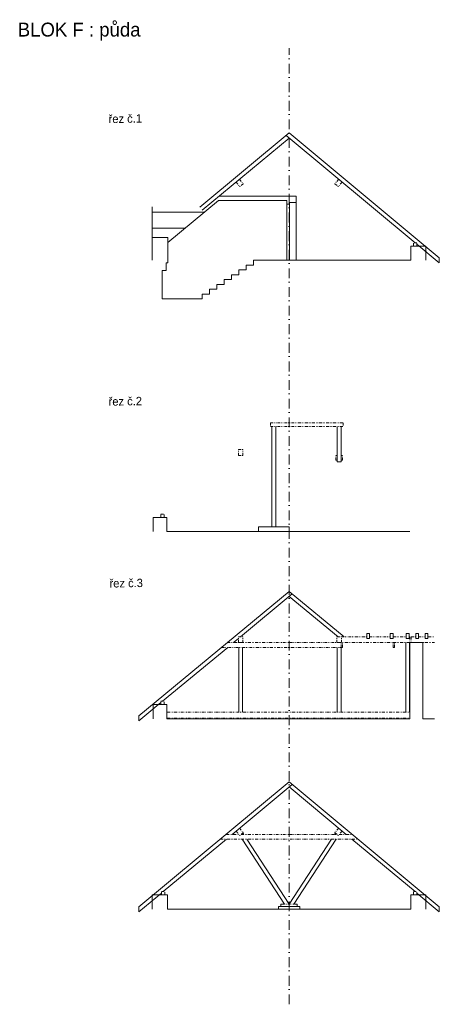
# Model space of a CAD drawing. Extents: x -12999 to 72725, y -101237 to -63774.
# Tile 1 of 3: x -12999 to 2117, y -99230 to -63774. Entities that reach past the tile are written whole.
import ezdxf

# ---------------------------------------------------------------- set-up
doc = ezdxf.new("R2010")
doc.units = 0
doc.header["$MEASUREMENT"] = 0
doc.linetypes.add('Čerchovaná', pattern=[670.277762, 352.777767, -176.388884, 0, -141.111112])
doc.linetypes.add('Čerchovaná se dvěma tečkami S', pattern=[250, 100, -40, 15, -40, 15, -40])
for name, color, linetype, lineweight in [('hřeben_Číslo_pera__1', 7, 'Continuous', 15), ('krokve_Číslo_pera__1', 7, 'Continuous', 15), ('popis_Číslo_pera__1', 7, 'Continuous', 15), ('svislé konstrukce_Číslo_pera__1', 7, 'Continuous', 15), ('vodorovné konstrukce_Číslo_pera__1', 7, 'Continuous', 15), ('zdi_Číslo_pera__1', 7, 'Continuous', 15), ('řez_Číslo_pera__1', 7, 'Continuous', 15), ('šikmé konstrukce_Číslo_pera__1', 7, 'Continuous', 15)]:
    doc.layers.add(name, color=color, linetype=linetype, lineweight=lineweight)
doc.styles.add('GENERATED_STYLE_2', font='txt')

msp = doc.modelspace()

# ---------------------------------------------------------------- linework, layer by layer
at = {"layer": 'hřeben_Číslo_pera__1', "color": 8, "linetype": 'Čerchovaná'}
msp.add_line((-3293, -99230), (-3293, -64801), dxfattribs=at)
at = {"layer": 'krokve_Číslo_pera__1', "color": 8, "linetype": 'Continuous'}
for p, q in [((-3293, -67853), (-6509, -70525)), ((-3293, -68035), (-6420, -70633)), ((1244, -71805), (-3403, -67944)), ((2117, -72348), (-3293, -67853)), ((2117, -72530), (1307, -71857)), ((2117, -72530), (2117, -72348)), ((-8703, -88840), (-3293, -84364)), ((-1312, -85996), (-3293, -84365)), ((-5047, -85996), (-3183, -84455)), ((-1532, -85996), (-3293, -84546)), ((-5300, -86206), (-5119, -86057)), ((-498, -86056), (-498, -85876)), ((-498, -85876), (-398, -85876)), ((-398, -86056), (-498, -86056)), ((-398, -86056), (-398, -85876)), ((352, -86056), (352, -85876)), ((352, -85876), (452, -85876)), ((452, -86056), (352, -86056)), ((452, -86056), (452, -85876)), ((927, -86056), (927, -85876)), ((927, -85876), (1027, -85876)), ((927, -86056), (1027, -86056)), ((1027, -86056), (1027, -85876)), ((1267, -86056), (1267, -85876)), ((1267, -85876), (1367, -85876)), ((1267, -86056), (1367, -86056)), ((1367, -86056), (1367, -85876)), ((1607, -86056), (1607, -85876)), ((1607, -85876), (1707, -85876)), ((1607, -86056), (1707, -86056)), ((1707, -86056), (1707, -85876)), ((-7851, -88316), (-5506, -86376)), ((-8703, -89021), (-7913, -88368)), ((-8703, -88840), (-8703, -89021)), ((-8703, -95717), (-3293, -91222)), ((-5348, -93111), (-3184, -91313)), ((-3293, -91222), (2117, -95717)), ((-3293, -91404), (-1238, -93111)), ((-7831, -95174), (-5553, -93281)), ((-1034, -93281), (1244, -95174)), ((-8703, -95899), (-7893, -95226)), ((1307, -95226), (2117, -95899)), ((-8703, -95899), (-8703, -95717)), ((2117, -95899), (2117, -95717))]:
    msp.add_line(p, q, dxfattribs=at)
at = {"layer": 'svislé konstrukce_Číslo_pera__1', "color": 8, "linetype": 'Continuous'}
for p, q in [((-3913, -82037), (-3913, -78429)), ((-3773, -82037), (-3773, -78429)), ((-1559, -79690), (-1559, -78429)), ((-1419, -78429), (-1419, -79690)), ((-1559, -79690), (-1419, -79690)), ((-5109, -88711), (-5109, -86376)), ((-4969, -88711), (-4969, -86376)), ((-1559, -88711), (-1559, -86376)), ((-1419, -88711), (-1419, -86376)), ((907, -88711), (907, -86206)), ((1047, -88711), (1047, -86206))]:
    msp.add_line(p, q, dxfattribs=at)
at = {"layer": 'vodorovné konstrukce_Číslo_pera__1', "color": 8, "linetype": 'Čerchovaná se dvěma tečkami S'}
for p, q in [((-5202, -69621), (-5068, -69783)), ((-5079, -69519), (-4945, -69680)), ((-4945, -69680), (-5068, -69783)), ((-1508, -69519), (-1642, -69680)), ((-1642, -69680), (-1519, -69783)), ((-1385, -69621), (-1519, -69783)), ((1307, -71805), (1187, -71805)), ((1187, -71925), (1187, -71805)), ((1307, -71925), (1187, -71925)), ((1307, -71925), (1307, -71805)), ((-3963, -78289), (-1343, -78289)), ((-3963, -78289), (-3963, -78429)), ((-1343, -78289), (-1343, -78429)), ((-3963, -78429), (-1343, -78429)), ((-5119, -79467), (-5119, -79257)), ((-5119, -79257), (-4959, -79257)), ((-4959, -79467), (-4959, -79257)), ((-5119, -79467), (-4959, -79467)), ((-1609, -79637), (-1609, -79467)), ((-1609, -79467), (-1559, -79467)), ((-1609, -79637), (-1559, -79637)), ((-1559, -79637), (-1559, -79467)), ((-1419, -79637), (-1419, -79467)), ((-1419, -79467), (-1369, -79467)), ((-1419, -79637), (-1369, -79637)), ((-1369, -79637), (-1369, -79467)), ((-7913, -81577), (-7793, -81577)), ((-7913, -81697), (-7913, -81577)), ((-7913, -81697), (-7793, -81697)), ((-7793, -81697), (-7793, -81577)), ((-3913, -82037), (-3773, -82037)), ((-5119, -86206), (-5119, -85996)), ((-5119, -85996), (-4959, -85996)), ((-4959, -86206), (-4959, -85996)), ((-1569, -86206), (-1569, -85996)), ((-1569, -85996), (-1409, -85996)), ((-1409, -86206), (-1409, -85996)), ((-1409, -85996), (-498, -85996)), ((-398, -85996), (352, -85996)), ((452, -85996), (927, -85996)), ((1027, -85996), (1057, -85996)), ((1057, -85996), (1057, -86206)), ((1107, -85996), (1107, -86206)), ((1107, -85996), (1267, -85996)), ((1367, -85996), (1607, -85996)), ((1707, -85996), (1944, -85996)), ((-5726, -86376), (-1419, -86376)), ((-5520, -86206), (452, -86206)), ((-5119, -86206), (-4959, -86206)), ((-1569, -86206), (-1409, -86206)), ((-1419, -86376), (-1419, -86206)), ((-1419, -86376), (-1369, -86376)), ((-1369, -86376), (-1369, -86206)), ((452, -86376), (452, -86206)), ((452, -86206), (1057, -86206)), ((452, -86376), (502, -86376)), ((502, -86376), (502, -86206)), ((1107, -86206), (1944, -86206)), ((-7913, -88316), (-7793, -88316)), ((-7913, -88436), (-7913, -88316)), ((-7913, -88436), (-7793, -88436)), ((-7793, -88436), (-7793, -88316)), ((-7693, -88711), (1057, -88711)), ((-7693, -88921), (1057, -88921)), ((-5079, -92887), (-4945, -93049)), ((-1508, -92887), (-1642, -93049)), ((-5567, -93111), (-5101, -93111)), ((-5202, -92990), (-5068, -93151)), ((-4945, -93049), (-5068, -93151)), ((-5020, -93111), (-1567, -93111)), ((-1642, -93049), (-1519, -93151)), ((-1385, -92990), (-1519, -93151)), ((-1486, -93111), (-1019, -93111)), ((-5772, -93281), (-815, -93281)), ((-7893, -95174), (-7773, -95174)), ((-7893, -95294), (-7893, -95174)), ((-7893, -95294), (-7773, -95294)), ((-7773, -95294), (-7773, -95174)), ((1187, -95174), (1307, -95174)), ((1187, -95294), (1187, -95174)), ((1187, -95294), (1307, -95294)), ((1307, -95294), (1307, -95174)), ((-3588, -95624), (-2998, -95624)), ((-3588, -95704), (-3588, -95624)), ((-3588, -95704), (-2998, -95704)), ((-2998, -95704), (-2998, -95624))]:
    msp.add_line(p, q, dxfattribs=at)
at = {"layer": 'zdi_Číslo_pera__1', "color": 8, "linetype": 'Continuous'}
for p, q in [((-3038, -70125), (-5809, -70125)), ((-3038, -70355), (-3038, -70125)), ((-8223, -70705), (-8223, -70511)), ((-5838, -70285), (-7658, -71797)), ((-3378, -70285), (-5838, -70285)), ((-3378, -70415), (-3378, -70285)), ((-3278, -70415), (-3378, -70415)), ((-3378, -72435), (-3378, -70415)), ((-3278, -70415), (-3278, -70355)), ((-3038, -70355), (-3278, -70355)), ((-3278, -72435), (-3278, -70415)), ((-3038, -72435), (-3038, -70355)), ((-6344, -70705), (-8223, -70705)), ((-8223, -71615), (-8223, -70705)), ((-7042, -71285), (-8223, -71285)), ((-8223, -72435), (-8223, -71615)), ((-7658, -71615), (-8223, -71615)), ((-7658, -72535), (-7658, -71615)), ((1087, -72435), (1087, -71925)), ((1637, -71925), (1087, -71925)), ((1637, -72435), (1637, -71925)), ((-7728, -72805), (-7728, -72535)), ((-7658, -72535), (-7728, -72535)), ((-4844, -72783), (-4844, -72609)), ((-4578, -72609), (-4844, -72609)), ((1087, -72435), (-4578, -72435)), ((-4578, -72609), (-4578, -72435)), ((-7868, -73825), (-7868, -72805)), ((-7728, -72805), (-7868, -72805)), ((-5372, -73131), (-5372, -72957)), ((-5108, -72957), (-5372, -72957)), ((-5108, -72957), (-5108, -72783)), ((-4844, -72783), (-5108, -72783)), ((-5900, -73479), (-5900, -73305)), ((-5636, -73305), (-5900, -73305)), ((-5636, -73305), (-5636, -73131)), ((-5372, -73131), (-5636, -73131)), ((-6428, -73825), (-6428, -73653)), ((-6164, -73653), (-6428, -73653)), ((-6164, -73653), (-6164, -73479)), ((-5900, -73479), (-6164, -73479)), ((-6428, -73825), (-7868, -73825)), ((-8193, -82207), (-8193, -81697)), ((-8193, -81697), (-7693, -81697)), ((-7693, -82207), (-7693, -81697)), ((-7693, -82207), (1057, -82207)), ((-4393, -82207), (-4393, -82037)), ((-4393, -82037), (-3293, -82037)), ((-3293, -82207), (-3293, -82037)), ((1057, -88946), (1057, -86206)), ((1057, -86206), (1527, -86206)), ((1527, -88946), (1527, -86206)), ((-8193, -88946), (-8193, -88436)), ((-8193, -88436), (-7693, -88436)), ((-7693, -88946), (-7693, -88436)), ((-7693, -88946), (1057, -88946)), ((1527, -88946), (1944, -88946)), ((-8223, -95804), (-8223, -95294)), ((-8223, -95294), (-7673, -95294)), ((-7673, -95804), (-7673, -95294)), ((1087, -95804), (1087, -95294)), ((1087, -95294), (1637, -95294)), ((1637, -95804), (1637, -95294)), ((-3673, -95804), (-3673, -95704)), ((-3673, -95704), (-2913, -95704)), ((-2913, -95804), (-2913, -95704)), ((-7673, -95804), (1087, -95804))]:
    msp.add_line(p, q, dxfattribs=at)
at = {"layer": 'šikmé konstrukce_Číslo_pera__1', "color": 8, "linetype": 'Continuous'}
for p, q in [((-4927, -93111), (-4959, -93061)), ((-1627, -93061), (-1660, -93111)), ((-3460, -95624), (-4983, -93281)), ((-3293, -95624), (-4816, -93281)), ((-1770, -93281), (-3293, -95624)), ((-1603, -93281), (-3126, -95624))]:
    msp.add_line(p, q, dxfattribs=at)

# ---------------------------------------------------------------- texts
at = {"layer": 'popis_Číslo_pera__1', "color": 8, "linetype": 'Continuous', "insert": (-13068, -64531), "char_height": 500, "attachment_point": 7, "style": 'GENERATED_STYLE_2'}
msp.add_mtext('{BLOK F : půda}', dxfattribs=at)
at = {"layer": 'řez_Číslo_pera__1', "color": 8, "linetype": 'Continuous', "char_height": 300, "attachment_point": 7, "rotation": 0.8843, "style": 'GENERATED_STYLE_2'}
for s, insert in [('{řez č.1}', (-9794, -67501)), ('{řez č.2}', (-9794, -77678)), ('{řez č.3}', (-9761, -84227))]:
    msp.add_mtext(s, dxfattribs=dict(at, insert=insert))

doc.saveas('drawing.dxf')
